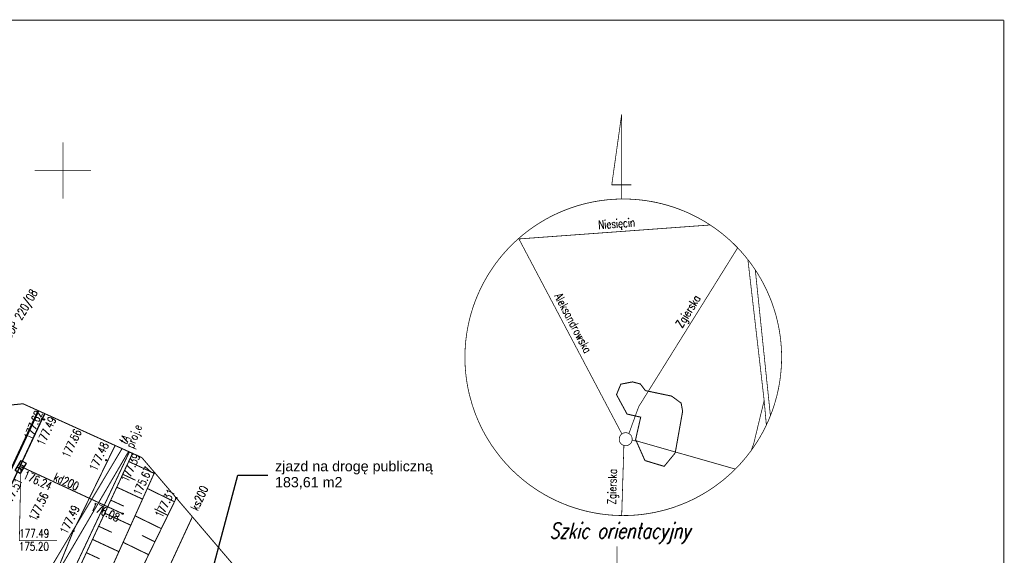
# Model space of a CAD drawing. Header units: metres. Extents: x 964 to 7125, y -212 to 9570.
# Tile 113 of 185: x 1903 to 1990, y 300 to 347. Entities that reach past the tile are written whole.
import ezdxf
from ezdxf.enums import TextEntityAlignment as Align

# ---------------------------------------------------------------- set-up
doc = ezdxf.new("R2010")
doc.units = ezdxf.units.M
for name, pattern in [('1', [1.5, 1, -0.5]), ('1053', [2, 1.5, -0.5]), ('1056', [1.5, 1, -0.5]), ('1059', [0]), ('1163', [2.5, 2, -0.5]), ('2217', [2, 1.5, -0.5]), ('2218', [1, 0.5, -0.5]), ('3820', [1.75, 1.25, -0.5]), ('3901', [0])]:
    doc.linetypes.add(name, pattern=pattern)
for name, color, linetype in [('Budowlane - Opisy', 7, 'Continuous'), ('Dzialki', 7, 'Continuous'), ('Kontury', 7, 'Continuous'), ('OT_Komunikacja', 7, 'Continuous'), ('OT_Rzedna', 7, 'Continuous'), ('OTK_L_0', 7, 'Continuous'), ('OTK_L_1', 7, 'Continuous'), ('OTK_L_2', 7, 'Continuous'), ('OTO_L_0', 7, 'Continuous'), ('OTR_L_1', 7, 'Continuous'), ('OTR_T_0', 7, 'Continuous'), ('P_SUEP_L_0', 7, 'Continuous'), ('P_SUTP_E_T_0', 7, 'Continuous'), ('RAMKA', 7, 'Continuous'), ('siatka_kwadratow', 7, 'Continuous'), ('skarpa', 7, 'Continuous'), ('SUK_T_1', 7, 'Continuous'), ('SUKP_E_T_0', 7, 'Continuous'), ('SUKP_L_0', 7, 'Continuous'), ('SUKR_T_0', 7, 'Continuous'), ('telefon_D', 7, 'Continuous'), ('Uzytki', 7, 'Continuous'), ('zakres_poprawny', 7, 'Continuous')]:
    doc.layers.add(name, color=color, linetype=linetype)
doc.layers.add('PODKŁAD MAPA', color=7, linetype='Continuous', lineweight=9)
doc.styles.add('GENERATED_STYLE_1', font='arialbd.ttf', dxfattribs={"width": 0.999153})
doc.styles.add('GENERATED_STYLE_2', font='arial.ttf')
doc.styles.add('STYL_ARIAL', font='simplex', dxfattribs={"width": 0.75, "oblique": 0.1})
doc.dimstyles.new('GENERATED_STYLE__61', dxfattribs={"dimtxt": 10, "dimasz": 9.5, "dimexe": 0.18, "dimexo": 0, "dimgap": 0.09, "dimtad": 0, "dimdec": 1, "dimzin": 0, "dimdsep": 46, "dimtxsty": 'GENERATED_STYLE_1', "dimblk": 'ARROWHEAD_1', "dimblk1": 'ARROWHEAD_1', "dimblk2": 'ARROWHEAD_1', "dimcen": 0.09, "dimclrd": 256, "dimclre": 256, "dimclrt": 256, "dimazin": 0, "dimtfac": 1, "dimtdec": 4, "dimtmove": 0, "dimatfit": 3, "dimfxl": 1, "dimtolj": 1, "dimtzin": 0, "dimarcsym": 0})

# ---------------------------------------------------------------- blocks, each defined once
blk = doc.blocks.new('ARROWHEAD_1')
at = {"linetype": 'Continuous'}
blk.add_line((0, 0), (-1, 0), dxfattribs=at)
blk.add_circle((0, 0), 0.25, dxfattribs=at)
blk = doc.blocks.new('OTRS')
at = {"color": 0}
blk.add_circle((0, 0), 0.05, dxfattribs=at)
blk = doc.blocks.new('SUUS05')
at = {"color": 0}
for p, q in [((-0.5, -0.25), (-0.5, 0.25)), ((-0.5, 0.25), (0.55, 0.25)), ((-0.15, 0.25), (-0.15, -0.25)), ((0.2, 0.25), (0.2, -0.25)), ((0.55, 0.25), (0.55, -0.25)), ((0.55, -0.25), (-0.5, -0.25))]:
    blk.add_line(p, q, dxfattribs=at)
blk = doc.blocks.new('MDCP 20240606')
at = {"layer": 'Dzialki', "color": 251, "true_color": 0x636466, "const_width": 0.09}
blk.add_lwpolyline([(6591992.26, 5738001.83), (6592005.8282, 5738025.0355)], dxfattribs=at)
at = {"layer": 'Kontury', "color": 251, "linetype": '2217', "true_color": 0x636466, "const_width": 0.09}
for points in [[(6592005.8283, 5738025.0354), (6592002.89, 5738020.01)], [(6592002.89, 5738020.01), (6591975.8355, 5737973.723)]]:
    blk.add_lwpolyline(points, dxfattribs=at)
at = {"layer": 'OT_Komunikacja', "color": 251, "linetype": '1059', "true_color": 0x636466, "const_width": 0.125}
for points in [[(6591983.13, 5737994.02), (6591989.69, 5738009.84), (6591998.1635, 5738027.9361)], [(6591998.1635, 5738027.9361), (6591998.17, 5738027.95)]]:
    blk.add_lwpolyline(points, dxfattribs=at)
at = {"layer": 'OTK_L_0', "color": 251, "linetype": '1053', "true_color": 0x636466, "const_width": 0.09}
for points in [[(6591998.3993, 5738028.4013), (6591998.1635, 5738027.9361)], [(6591998.1635, 5738027.9361), (6591989.69, 5738009.84)], [(6592000.9298, 5738017.9793), (6592004.6379, 5738025.5748)], [(6591995.35, 5738004.24), (6592000.9298, 5738017.9793)]]:
    blk.add_lwpolyline(points, dxfattribs=at)
at = {"layer": 'OTK_L_1', "color": 251, "true_color": 0x636466, "const_width": 0.125}
blk.add_lwpolyline([(6591998.3993, 5738028.4013), (6591998.1635, 5738027.9361)], dxfattribs=at)
at = {"layer": 'OTK_L_2', "color": 251, "linetype": '1056', "true_color": 0x636466, "const_width": 0.09}
blk.add_lwpolyline([(6591991.9508, 5738016.1183), (6591997.8191, 5738028.6642)], dxfattribs=at)
at = {"layer": 'OTO_L_0', "color": 251, "linetype": '3901', "true_color": 0x636466, "const_width": 0.175}
for points in [[(6591997.3533, 5738027.6497), (6591997.8253, 5738028.6614)], [(6591994.1818, 5738020.8533), (6591997.3533, 5738027.6497)]]:
    blk.add_lwpolyline(points, dxfattribs=at)
at = {"layer": 'OTR_L_1', "color": 251, "linetype": '3820', "true_color": 0x636466, "const_width": 0.09}
for points in [[(6592006.1816, 5738024.8754), (6591997.5248, 5738006.2173)], [(6591999.5598, 5738004.0993), (6592008.139, 5738023.1761)], [(6592008.139, 5738023.1761), (6591999.5598, 5738004.0993)], [(6592005.317, 5738023.0119), (6592006.4539, 5738022.4845)], [(6592000.8888, 5738002.0883), (6592010.0718, 5738020.9096)], [(6592004.2526, 5738020.7179), (6592005.403, 5738020.1842)], [(6592009.3209, 5738019.3706), (6592008.1345, 5738019.9494)], [(6592003.1756, 5738018.3966), (6592004.3397, 5738017.8565)], [(6592008.1723, 5738017.0165), (6592007.0228, 5738017.5773)], [(6592002.0858, 5738016.0477), (6592003.2637, 5738015.5012)]]:
    blk.add_lwpolyline(points, dxfattribs=at)
at = {"layer": 'P_SUEP_L_0', "color": 251, "linetype": '1163', "true_color": 0x636466, "const_width": 0.09}
blk.add_lwpolyline([(6591996.827, 5738005.744), (6592005.9051, 5738025.0006)], dxfattribs=at)
at = {"layer": 'RAMKA', "color": 251, "true_color": 0x636466, "const_width": 0.065}
for points in [[(6592049.6228, 5738054.9821), (6592048.744, 5738048.7334)], [(6592049.6185, 5738048.7328), (6592049.6228, 5738054.9821)], [(6592048.744, 5738048.7334), (6592049.6185, 5738048.7328)], [(6592049.6177, 5738047.4823), (6592049.6185, 5738048.7328)], [(6592049.6185, 5738048.7328), (6592050.494, 5738048.7321)], [(6592048.3585, 5738047.4024), (6592048.8478, 5738047.4429)], [(6592048.8478, 5738047.4429), (6592049.338, 5738047.4664)], [(6592049.338, 5738047.4664), (6592049.8288, 5738047.4728)], [(6592049.8288, 5738047.4728), (6592050.3195, 5738047.4619)], [(6592050.3195, 5738047.4619), (6592050.8097, 5738047.434)], [(6592050.8097, 5738047.434), (6592051.2984, 5738047.389)], [(6592044.5563, 5738046.4726), (6592045.0154, 5738046.6465)], [(6592045.0154, 5738046.6465), (6592045.4802, 5738046.8041)], [(6592045.4802, 5738046.8041), (6592045.9503, 5738046.9455)], [(6592045.9503, 5738046.9455), (6592046.4249, 5738047.0704)], [(6592046.4249, 5738047.0704), (6592046.9037, 5738047.1786)], [(6592046.9037, 5738047.1786), (6592047.3859, 5738047.2701)], [(6592047.3859, 5738047.2701), (6592047.8712, 5738047.3448)], [(6592047.8712, 5738047.3448), (6592048.3585, 5738047.4024)], [(6592051.2984, 5738047.389), (6592051.7853, 5738047.327)], [(6592051.7853, 5738047.327), (6592052.2698, 5738047.248)], [(6592052.2698, 5738047.248), (6592052.7512, 5738047.1521)], [(6592052.7512, 5738047.1521), (6592053.2289, 5738047.0395)], [(6592053.2289, 5738047.0395), (6592053.7025, 5738046.9104)], [(6592053.7025, 5738046.9104), (6592054.1713, 5738046.7648)], [(6592054.1713, 5738046.7648), (6592054.6347, 5738046.6028)], [(6592054.6347, 5738046.6028), (6592055.092, 5738046.4249)], [(6592042.7892, 5738045.6206), (6592042.8981, 5738045.6804)], [(6592042.8981, 5738045.6804), (6592043.2195, 5738045.8566)], [(6592043.2195, 5738045.8566), (6592043.3126, 5738045.9035)], [(6592043.3126, 5738045.9035), (6592043.6493, 5738046.0732)], [(6592043.6493, 5738046.0732), (6592043.6579, 5738046.0775)], [(6592043.6579, 5738046.0775), (6592044.1037, 5738046.2829)], [(6592044.1037, 5738046.2829), (6592044.5563, 5738046.4726)], [(6592055.092, 5738046.4249), (6592055.3938, 5738046.2952)], [(6592055.3938, 5738046.2952), (6592055.543, 5738046.231)], [(6592055.543, 5738046.231), (6592055.9869, 5738046.0215)], [(6592055.9869, 5738046.0215), (6592056.4233, 5738045.7968)], [(6592056.4233, 5738045.7968), (6592056.8514, 5738045.5568)], [(6592040.5085, 5738043.9246), (6592057.4813, 5738045.1642)], [(6592041.1577, 5738044.5309), (6592041.551, 5738044.8245)], [(6592041.551, 5738044.8245), (6592041.9544, 5738045.1043)], [(6592041.9544, 5738045.1043), (6592042.3673, 5738045.3698)], [(6592042.3673, 5738045.3698), (6592042.7892, 5738045.6206)], [(6592056.8514, 5738045.5568), (6592057.271, 5738045.3021)], [(6592057.271, 5738045.3021), (6592057.4813, 5738045.1642)], [(6592057.4813, 5738045.1642), (6592057.6815, 5738045.0329)], [(6592057.6815, 5738045.0329), (6592058.0823, 5738044.7495)], [(6592040.4201, 5738043.9182), (6592040.4887, 5738043.9773)], [(6592040.4887, 5738043.9773), (6592040.7748, 5738044.2238)], [(6592040.5085, 5738043.9247), (6592040.4888, 5738043.9774)], [(6592040.7748, 5738044.2238), (6592041.1577, 5738044.5309)], [(6592058.0823, 5738044.7495), (6592058.4729, 5738044.4524)], [(6592058.4729, 5738044.4524), (6592058.5886, 5738044.3579)], [(6592058.5886, 5738044.3579), (6592058.853, 5738044.1418)], [(6592058.853, 5738044.1418), (6592059.222, 5738043.818)], [(6592039.3574, 5738042.8673), (6592039.6938, 5738043.2248)], [(6592039.6938, 5738043.2248), (6592039.9972, 5738043.5254)], [(6592039.9972, 5738043.5254), (6592040.0424, 5738043.5703)], [(6592040.0424, 5738043.5703), (6592040.4029, 5738043.9034)], [(6592040.4029, 5738043.9034), (6592040.4201, 5738043.9182)], [(6592040.4201, 5738043.9181), (6592040.5085, 5738043.9246)], [(6592049.6438, 5738026.5998), (6592040.5367, 5738043.8496), (6592040.5085, 5738043.9247)], [(6592051.9909, 5738030.395), (6592059.9246, 5738043.1334)], [(6592059.222, 5738043.818), (6592059.5794, 5738043.4816)], [(6592059.5794, 5738043.4816), (6592059.9249, 5738043.133)], [(6592059.9249, 5738043.133), (6592060.258, 5738042.7725)], [(6592038.723, 5738042.1183), (6592039.0337, 5738042.4984)], [(6592039.0337, 5738042.4984), (6592039.3574, 5738042.8673)], [(6592060.258, 5738042.7725), (6592060.5784, 5738042.4005)], [(6592060.5784, 5738042.4005), (6592060.8347, 5738042.0813)], [(6592037.8733, 5738040.9164), (6592038.1425, 5738041.3268)], [(6592038.1425, 5738041.3268), (6592038.2624, 5738041.4964)], [(6592038.2624, 5738041.4964), (6592038.4259, 5738041.7276)], [(6592038.4259, 5738041.7276), (6592038.6591, 5738042.0342)], [(6592038.6591, 5738042.0342), (6592038.723, 5738042.1183)], [(6592062.2778, 5738029.5686), (6592062.2778, 5738029.5686), (6592060.8347, 5738042.0814)], [(6592060.8347, 5738042.0813), (6592060.8857, 5738042.0178)], [(6592060.8857, 5738042.0178), (6592061.1792, 5738041.6244)], [(6592061.1792, 5738041.6244), (6592061.4589, 5738041.221)], [(6592037.3787, 5738040.0685), (6592037.6185, 5738040.4968)], [(6592037.6185, 5738040.4968), (6592037.8733, 5738040.9164)], [(6592061.4589, 5738041.221), (6592061.4904, 5738041.1721)], [(6592061.4904, 5738041.1721), (6592061.5008, 5738041.1558)], [(6592061.4904, 5738041.1721), (6592062.8334, 5738028.2217)], [(6592061.5008, 5738041.1558), (6592061.7244, 5738040.8081)], [(6592061.7244, 5738040.8081), (6592061.9753, 5738040.3863)], [(6592036.9444, 5738039.1883), (6592037.1538, 5738039.6323)], [(6592037.1538, 5738039.6323), (6592037.3787, 5738040.0685)], [(6592061.9753, 5738040.3863), (6592062.2113, 5738039.9559)], [(6592062.2113, 5738039.9559), (6592062.4322, 5738039.5175)], [(6592036.5725, 5738038.2799), (6592036.7505, 5738038.7374)], [(6592036.7505, 5738038.7374), (6592036.9444, 5738039.1883)], [(6592062.4322, 5738039.5175), (6592062.6375, 5738039.0718)], [(6592062.6375, 5738039.0718), (6592062.8273, 5738038.619)], [(6592036.265, 5738037.3478), (6592036.4107, 5738037.8165)], [(6592036.4107, 5738037.8165), (6592036.5725, 5738038.2799)], [(6592062.8273, 5738038.619), (6592063.0012, 5738038.16)], [(6592063.0012, 5738038.16), (6592063.1588, 5738037.6951)], [(6592036.1358, 5738036.8743), (6592036.265, 5738037.3478)], [(6592063.1588, 5738037.6951), (6592063.3002, 5738037.2251)], [(6592063.3002, 5738037.2251), (6592063.4252, 5738036.7504)], [(6592035.9274, 5738035.9151), (6592036.0233, 5738036.3965)], [(6592036.0233, 5738036.3965), (6592036.1358, 5738036.8743)], [(6592063.4252, 5738036.7504), (6592063.5334, 5738036.2716)], [(6592063.5334, 5738036.2716), (6592063.6248, 5738035.7894)], [(6592035.8001, 5738035.0516), (6592035.8484, 5738035.4306)], [(6592035.8484, 5738035.4306), (6592035.9274, 5738035.9151)], [(6592063.6248, 5738035.7894), (6592063.6994, 5738035.3043)], [(6592063.6994, 5738035.3043), (6592063.757, 5738034.8168)], [(6592035.7134, 5738033.9649), (6592035.7414, 5738034.4549)], [(6592035.7414, 5738034.4549), (6592035.7864, 5738034.9438)], [(6592035.7864, 5738034.9438), (6592035.8001, 5738035.0516)], [(6592063.757, 5738034.8168), (6592063.7883, 5738034.4391)], [(6592063.7883, 5738034.4391), (6592063.7975, 5738034.3276)], [(6592063.7975, 5738034.3276), (6592063.821, 5738033.8374)], [(6592035.7027, 5738033.4741), (6592035.7055, 5738033.6043)], [(6592035.709, 5738032.9834), (6592035.7027, 5738033.4741)], [(6592035.7055, 5738033.6043), (6592035.7134, 5738033.9649)], [(6592063.821, 5738033.8374), (6592063.8274, 5738033.3465)], [(6592035.7324, 5738032.493), (6592035.709, 5738032.9834)], [(6592063.8165, 5738032.8558), (6592063.7887, 5738032.3658)], [(6592063.8274, 5738033.3465), (6592063.8165, 5738032.8558)], [(6592035.773, 5738032.0039), (6592035.7324, 5738032.493)], [(6592035.8307, 5738031.5164), (6592035.773, 5738032.0039)], [(6592063.7437, 5738031.877), (6592063.6817, 5738031.39)], [(6592063.7887, 5738032.3658), (6592063.7437, 5738031.877)], [(6592035.9053, 5738031.0313), (6592035.8307, 5738031.5164)], [(6592035.9967, 5738030.549), (6592035.9053, 5738031.0313)], [(6592063.6027, 5738030.9056), (6592063.5068, 5738030.4241)], [(6592063.6817, 5738031.39), (6592063.6027, 5738030.9056)], [(6592036.1049, 5738030.0703), (6592035.9967, 5738030.549)], [(6592036.128, 5738029.9884), (6592036.1049, 5738030.0703)], [(6592036.3712, 5738029.1255), (6592036.128, 5738029.9884)], [(6592050.8372, 5738028.1981), (6592051.1383, 5738029.026), (6592051.9909, 5738030.395)], [(6592063.3943, 5738029.9464), (6592063.265, 5738029.4729)], [(6592063.5068, 5738030.4241), (6592063.3943, 5738029.9464)], [(6592036.5289, 5738028.6608), (6592036.3712, 5738029.1255)], [(6592061.126, 5738025.1239), (6592061.3518, 5738025.7425), (6592062.2778, 5738029.5686)], [(6592062.4737, 5738027.3951), (6592062.2778, 5738029.5686)], [(6592063.265, 5738029.4729), (6592063.1194, 5738029.0041)], [(6592036.7028, 5738028.2016), (6592036.5289, 5738028.6608)], [(6592036.8583, 5738027.8305), (6592036.7028, 5738028.2016)], [(6592050.2672, 5738026.6307), (6592050.8372, 5738028.1981)], [(6592062.8334, 5738028.2217), (6592062.7795, 5738028.0833)], [(6592062.9575, 5738028.5408), (6592062.8334, 5738028.2217)], [(6592063.1194, 5738029.0041), (6592062.9575, 5738028.5408)], [(6592036.8924, 5738027.749), (6592036.8583, 5738027.8305)], [(6592037.0979, 5738027.3031), (6592036.8924, 5738027.749)], [(6592062.4737, 5738027.3951), (6592062.3762, 5738027.1885)], [(6592062.5857, 5738027.6324), (6592062.4737, 5738027.3951)], [(6592062.7795, 5738028.0833), (6592062.5857, 5738027.6324)], [(6592037.3188, 5738026.8648), (6592037.0979, 5738027.3031)], [(6592037.5548, 5738026.4344), (6592037.3188, 5738026.8648)], [(6592049.5443, 5738025.7495), (6592049.4578, 5738025.8817), (6592049.4101, 5738026.0324), (6592049.4048, 5738026.1903), (6592049.4424, 5738026.3437), (6592049.5199, 5738026.4814), (6592049.6318, 5738026.593), (6592049.6438, 5738026.5998)], [(6592050.2672, 5738026.6307), (6592050.3636, 5738026.5674), (6592050.4673, 5738026.4482), (6592050.535, 5738026.3055), (6592050.5617, 5738026.1497), (6592050.5455, 5738025.9926), (6592050.4874, 5738025.8457), (6592050.3918, 5738025.7198), (6592050.2658, 5738025.6245), (6592050.1188, 5738025.5667), (6592049.9616, 5738025.5506), (6592049.8059, 5738025.5776), (6592049.6633, 5738025.6456), (6592049.5443, 5738025.7495)], [(6592049.6438, 5738026.5998), (6592049.7695, 5738026.6703), (6592049.9231, 5738026.7076), (6592050.081, 5738026.7021), (6592050.2315, 5738026.6542), (6592050.2672, 5738026.6307)], [(6592062.1514, 5738026.7521), (6592061.9114, 5738026.3239)], [(6592062.3762, 5738027.1885), (6592062.1514, 5738026.7521)], [(6592037.8057, 5738026.0125), (6592037.5548, 5738026.4344)], [(6592038.0712, 5738025.5996), (6592037.8057, 5738026.0125)], [(6592038.3508, 5738025.1964), (6592038.0712, 5738025.5996)], [(6592049.6265, 5738019.3496), (6592049.8213, 5738025.5703)], [(6592050.9188, 5738025.9745), (6592050.5544, 5738026.0153)], [(6592054.3935, 5738024.995), (6592050.9902, 5738025.9666), (6592050.9188, 5738025.9745)], [(6592061.6568, 5738025.9043), (6592061.3875, 5738025.4939)], [(6592061.6805, 5738025.9434), (6592061.6568, 5738025.9043)], [(6592061.9114, 5738026.3239), (6592061.6805, 5738025.9434)], [(6592038.6444, 5738024.803), (6592038.3508, 5738025.1964)], [(6592038.9517, 5738024.4201), (6592038.6444, 5738024.803)], [(6592059.7151, 5738023.4758), (6592054.3935, 5738024.995)], [(6592060.807, 5738024.7024), (6592060.5684, 5738024.4104)], [(6592061.1042, 5738025.093), (6592060.807, 5738024.7024)], [(6592061.126, 5738025.1239), (6592061.1042, 5738025.093)], [(6592061.3875, 5738025.4939), (6592061.126, 5738025.1239)], [(6592039.2719, 5738024.0483), (6592038.9517, 5738024.4201)], [(6592039.605, 5738023.6878), (6592039.2719, 5738024.0483)], [(6592060.1727, 5738023.9534), (6592059.8363, 5738023.5959)], [(6592060.4964, 5738024.3224), (6592060.1727, 5738023.9534)], [(6592060.5684, 5738024.4104), (6592060.4964, 5738024.3224)], [(6592039.9505, 5738023.339), (6592039.605, 5738023.6878)], [(6592040.308, 5738023.0026), (6592039.9505, 5738023.339)], [(6592040.677, 5738022.679), (6592040.308, 5738023.0026)], [(6592059.4877, 5738023.2504), (6592059.1272, 5738022.9173)], [(6592059.7151, 5738023.4758), (6592059.4877, 5738023.2504)], [(6592059.8363, 5738023.5959), (6592059.7151, 5738023.4758)], [(6592041.057, 5738022.3684), (6592040.677, 5738022.679)], [(6592041.4478, 5738022.0711), (6592041.057, 5738022.3684)], [(6592041.8485, 5738021.7878), (6592041.4478, 5738022.0711)], [(6592058.3724, 5738022.2898), (6592057.979, 5738021.9961)], [(6592058.391, 5738022.3047), (6592058.3724, 5738022.2898)], [(6592058.4315, 5738022.3371), (6592058.391, 5738022.3047)], [(6592058.7553, 5738022.5969), (6592058.4315, 5738022.3371)], [(6592059.1272, 5738022.9173), (6592058.7553, 5738022.5969)], [(6592042.259, 5738021.5186), (6592041.8485, 5738021.7878)], [(6592042.6785, 5738021.2639), (6592042.259, 5738021.5186)], [(6592042.9472, 5738021.1134), (6592042.6785, 5738021.2639)], [(6592056.7409, 5738021.2001), (6592056.3105, 5738020.964)], [(6592057.1628, 5738021.451), (6592056.7409, 5738021.2001)], [(6592057.5757, 5738021.7164), (6592057.1628, 5738021.451)], [(6592057.979, 5738021.9961), (6592057.5757, 5738021.7164)], [(6592043.1068, 5738021.024), (6592042.9472, 5738021.1134)], [(6592043.5432, 5738020.7991), (6592043.1068, 5738021.024)], [(6592043.987, 5738020.5898), (6592043.5432, 5738020.7991)], [(6592044.0371, 5738020.5682), (6592043.987, 5738020.5898)], [(6592044.438, 5738020.3959), (6592044.0371, 5738020.5682)], [(6592044.8954, 5738020.2179), (6592044.438, 5738020.3959)], [(6592054.9737, 5738020.348), (6592054.5295, 5738020.1799)], [(6592055.4264, 5738020.5378), (6592054.9737, 5738020.348)], [(6592055.4807, 5738020.5628), (6592055.4264, 5738020.5378)], [(6592055.8722, 5738020.7433), (6592055.4807, 5738020.5628)], [(6592056.3105, 5738020.964), (6592055.8722, 5738020.7433)], [(6592045.3588, 5738020.056), (6592044.8954, 5738020.2179)], [(6592045.8275, 5738019.9104), (6592045.3588, 5738020.056)], [(6592046.3012, 5738019.7811), (6592045.8275, 5738019.9104)], [(6592046.7789, 5738019.6685), (6592046.3012, 5738019.7811)], [(6592047.2603, 5738019.5728), (6592046.7789, 5738019.6685)], [(6592047.7448, 5738019.4938), (6592047.2603, 5738019.5728)], [(6592048.2317, 5738019.4316), (6592047.7448, 5738019.4938)], [(6592051.6589, 5738019.476), (6592051.1714, 5738019.4184)], [(6592052.144, 5738019.5505), (6592051.6589, 5738019.476)], [(6592052.6263, 5738019.642), (6592052.144, 5738019.5505)], [(6592053.105, 5738019.7503), (6592052.6263, 5738019.642)], [(6592053.5798, 5738019.8751), (6592053.105, 5738019.7503)], [(6592054.0498, 5738020.0165), (6592053.5798, 5738019.8751)], [(6592054.5147, 5738020.1743), (6592054.0498, 5738020.0165)], [(6592054.5295, 5738020.1799), (6592054.5147, 5738020.1743)], [(6592048.6131, 5738019.3965), (6592048.2317, 5738019.4316)], [(6592048.7204, 5738019.3866), (6592048.6131, 5738019.3965)], [(6592049.2105, 5738019.3588), (6592048.7204, 5738019.3866)], [(6592049.6265, 5738019.3497), (6592049.2105, 5738019.3588)], [(6592049.7012, 5738019.348), (6592049.6265, 5738019.3497)], [(6592050.192, 5738019.3544), (6592049.7012, 5738019.348)], [(6592050.6823, 5738019.3778), (6592050.192, 5738019.3544)], [(6592051.1714, 5738019.4184), (6592050.6823, 5738019.3778)], [(6592049.2097, 5738016.6145), (6592049.2097, 5738014.2467)]]:
    blk.add_lwpolyline(points, dxfattribs=at)
at = {"layer": 'siatka_kwadratow', "color": 7, "const_width": 0.09}
for points in [[(6592083.56, 5738063.3595), (6591935.06, 5738063.3595)], [(6592083.56, 5737853.3595), (6592083.56, 5738063.3595)]]:
    blk.add_lwpolyline(points, dxfattribs=at)
at = {"layer": 'siatka_kwadratow', "color": 251, "true_color": 0x636466, "const_width": 0.065}
for points in [[(6592000, 5738047.5), (6592000, 5738052.5)], [(6591997.5, 5738050), (6592002.5, 5738050)]]:
    blk.add_lwpolyline(points, dxfattribs=at)
at = {"layer": 'skarpa', "color": 251, "true_color": 0x636466, "const_width": 0.09}
for points in [[(6592005.8445, 5738024.1488), (6592008.1048, 5738023.1001)], [(6592004.7864, 5738021.8683), (6592007.0736, 5738020.8071)], [(6592009.9089, 5738020.5758), (6592007.4985, 5738021.7518)], [(6592003.7157, 5738019.5607), (6592006.0302, 5738018.4869)], [(6592008.742, 5738018.1842), (6592006.4065, 5738019.3238)], [(6592002.6323, 5738017.2256), (6592004.9743, 5738016.139)], [(6592007.6115, 5738015.867), (6592005.3485, 5738016.9711)]]:
    blk.add_lwpolyline(points, dxfattribs=at)
at = {"layer": 'SUKP_L_0', "color": 251, "true_color": 0x636466, "const_width": 0.09}
for points in [[(6591996.27, 5738023.69), (6591996.44, 5738023.62)], [(6591996.44, 5738023.62), (6592005.31, 5738019.51)], [(6592011.4997, 5738019.2351), (6592003.235, 5738001.37)]]:
    blk.add_lwpolyline(points, dxfattribs=at)
at = {"layer": 'SUKR_T_0', "color": 251, "true_color": 0x636466, "const_width": 0.065}
blk.add_lwpolyline([(6591996.27, 5738023.69), (6591996.1318, 5738017.1175), (6591999.4865, 5738017.1175)], dxfattribs=at)
at = {"layer": 'telefon_D', "color": 251, "true_color": 0x636466, "const_width": 0.09}
blk.add_lwpolyline([(6592005.2559, 5738025.2947), (6591974.5844, 5737974.0781)], dxfattribs=at)
at = {"layer": 'Uzytki', "color": 251, "linetype": '2218', "true_color": 0x636466, "const_width": 0.09}
for points in [[(6592005.8283, 5738025.0354), (6592002.89, 5738020.01)], [(6592002.89, 5738020.01), (6591975.8355, 5737973.723)]]:
    blk.add_lwpolyline(points, dxfattribs=at)
at = {"layer": 'zakres_poprawny', "color": 251, "linetype": '1', "true_color": 0x636466, "const_width": 0.09}
for points in [[(6592054.3934, 5738024.995), (6592055.0365, 5738028.6099), (6592054.9043, 5738029.3398), (6592054.0629, 5738029.9592), (6592051.9909, 5738030.395), (6592051.7284, 5738030.4502), (6592051.2855, 5738031.039), (6592050.5852, 5738031.2232), (6592049.5475, 5738031.0203), (6592049.1655, 5738030.0895), (6592050.0996, 5738028.368), (6592050.8372, 5738028.1981), (6592051.3144, 5738028.0882), (6592050.861, 5738026.1047), (6592050.9187, 5738025.9746), (6592051.6908, 5738024.2352), (6592053.3973, 5738023.7187), (6592054.3781, 5738024.9089)], [(6591998.3993, 5738028.4013), (6591996.46, 5738029.28), (6591966.31, 5738026.19), (6591956.75, 5738009.41), (6591972.57, 5737974.65), (6591989.76, 5737969.77), (6591982.85, 5737945.44), (6592001.21, 5737899.93), (6592024.23, 5737894.9), (6592058.8365, 5737922.2224)], [(6592058.8365, 5737922.2224), (6592062.95, 5737925.47), (6592076.74, 5737982.07), (6592077.79, 5737993.35), (6592067.13, 5738000.4), (6592016.74, 5738013.09), (6592007.01, 5738024.5), (6591998.3993, 5738028.4013)], [(6592054.3781, 5738024.9089), (6592054.3934, 5738024.995)]]:
    blk.add_lwpolyline(points, dxfattribs=at)
at = {"layer": 'OT_Rzedna', "color": 251, "true_color": 0x636466}
for p in [(6591998.17, 5738027.95), (6591998.32, 5738027.88), (6592001.06, 5738026.09), (6592006.19, 5738024.83), (6592003.85, 5738024.27), (6592008.1, 5738023.13), (6592010.07, 5738020.91)]:
    blk.add_blockref('OTRS', p, dxfattribs=at)
at = {"layer": 'OTR_T_0', "color": 251, "true_color": 0x636466}
for p in [(6591997.7848, 5738019.2193), (6592000.9298, 5738017.9793)]:
    blk.add_blockref('OTRS', p, dxfattribs=at)
at = {"layer": 'SUK_T_1', "color": 251, "true_color": 0x636466, "rotation": 239.5823}
blk.add_blockref('SUUS05', (6591996.27, 5738023.69), dxfattribs=at)
at = {"layer": 'SUKR_T_0', "color": 251, "true_color": 0x636466}
for p in [(6591996.44, 5738023.62), (6592005.31, 5738019.51)]:
    blk.add_blockref('OTRS', p, dxfattribs=at)
at = {"layer": 'OT_Rzedna', "color": 251, "true_color": 0x636466, "style": 'STYL_ARIAL', "width": 0.75}
for s, rotation, p in [('177.62', 67.4779, (6591998.4284, 5738028.3784)), ('177.48', 64.9087, (6592004.3072, 5738025.5414)), ('177.39', 64.9087, (6592007.1052, 5738024.5558)), ('175.67', 65.7857, (6592008.1921, 5738023.3704))]:
    blk.add_text(s, height=0.75, rotation=rotation, dxfattribs=at).set_placement(p, align=Align.BOTTOM_RIGHT)
for s, rotation, p in [('177.49', 64.9087, (6591998.766, 5738028.2129)), ('177.31', 63.9922, (6592009.3148, 5738021.801))]:
    blk.add_text(s, height=0.75, rotation=rotation, dxfattribs=at).set_placement(p, align=Align.TOP_RIGHT)
blk.add_text('177.56', height=0.75, rotation=64.9087, dxfattribs=at).set_placement((6592001.3475, 5738026.9543), align=Align.MIDDLE_RIGHT)
at = {"layer": 'OTR_T_0', "color": 251, "true_color": 0x636466, "style": 'STYL_ARIAL', "width": 0.75}
for s, rotation, p in [('177.51', 63.1237, (6591994.5947, 5738020.4121)), ('177.56', 64.341, (6591996.9216, 5738019.1053)), ('177.49', 64.087, (6591999.6894, 5738017.9629))]:
    blk.add_text(s, height=0.75, rotation=rotation, dxfattribs=at).set_placement(p, align=Align.TOP_LEFT)
at = {"layer": 'P_SUEP_L_0', "color": 251, "true_color": 0x636466, "style": 'STYL_ARIAL', "width": 0.75}
blk.add_text('proj.e', height=0.75, rotation=68.3498, dxfattribs=at).set_placement((6592005.5514, 5738025.5355), align=Align.TOP_LEFT)
at = {"layer": 'P_SUTP_E_T_0', "color": 251, "true_color": 0x636466, "style": 'STYL_ARIAL', "width": 0.75}
blk.add_text('t światłowodowa ZUDP 220/08', height=0.75, rotation=59.6767, dxfattribs=at).set_placement((6591991.2615, 5738029.4918), align=Align.TOP_LEFT)
at = {"layer": 'RAMKA', "color": 251, "true_color": 0x636466, "style": 'STYL_ARIAL', "width": 0.75}
for s, rotation, p in [('Niesięcin', 4.1771, (6592047.5888, 5738044.5752)), ('Aleksandrowska', 297.832, (6592043.4275, 5738038.7549)), ('Zgierska', 58.0847, (6592055.1877, 5738035.8498)), ('Zgierska', 88.2063, (6592049.3259, 5738020.3218))]:
    blk.add_text(s, height=0.75, rotation=rotation, dxfattribs=at).set_placement(p, align=Align.BOTTOM_LEFT)
at = {"layer": 'RAMKA', "color": 251, "true_color": 0x636466, "style": 'STYL_ARIAL', "oblique": 15, "width": 0.75}
blk.add_text('Szkic orientacyjny', height=1.375, dxfattribs=at).set_placement((6592049.4559, 5738016.9111), align=Align.BOTTOM_CENTER)
at = {"layer": 'SUKP_E_T_0', "color": 251, "true_color": 0x636466, "style": 'STYL_ARIAL', "width": 0.75}
for s, rotation, p in [('kd200', 335.4099, (6592000.3074, 5738022.3718)), ('ks200', 65.475, (6592012.1142, 5738020.8976))]:
    blk.add_text(s, height=0.75, rotation=rotation, dxfattribs=at).set_placement(p, align=Align.MIDDLE_CENTER)
at = {"layer": 'SUKR_T_0', "color": 251, "true_color": 0x636466, "style": 'STYL_ARIAL', "width": 0.75}
blk.add_text('176.24', height=0.75, rotation=335.2743, dxfattribs=at).set_placement((6591996.5568, 5738023.0198), align=Align.MIDDLE_LEFT)
blk.add_text('176.08', height=0.75, rotation=335.3936, dxfattribs=at).set_placement((6592004.9806, 5738019.113), align=Align.MIDDLE_RIGHT)
blk.add_text('177.49', height=0.75, dxfattribs=at).set_placement((6591996.1318, 5738017.1592), align=Align.BOTTOM_LEFT)
blk.add_text('175.20', height=0.75, dxfattribs=at).set_placement((6591996.0987, 5738016.9787), align=Align.TOP_LEFT)
at = {"layer": 'telefon_D', "color": 251, "true_color": 0x636466, "style": 'STYL_ARIAL', "width": 0.75}
blk.add_text('tA', height=0.75, rotation=59.0844, dxfattribs=at).set_placement((6592005.4722, 5738026.1054), align=Align.MIDDLE_CENTER)

msp = doc.modelspace()

# ---------------------------------------------------------------- block references
at = {"layer": 'PODKŁAD MAPA', "linetype": 'ByBlock'}
msp.add_blockref('MDCP 20240606', (-6590093.553, -5737716.265), dxfattribs=at)

# ---------------------------------------------------------------- texts
at = {"layer": 'Budowlane - Opisy', "color": 18, "true_color": 0x000000, "insert": (1925.286, 306.675), "char_height": 0.9072, "width": 16.4316, "attachment_point": 4, "line_spacing_factor": 0.93983, "style": 'GENERATED_STYLE_2'}
msp.add_mtext('zjazd na drogę publiczną 183,61 m2', dxfattribs=at)

# ---------------------------------------------------------------- leaders
at = {"layer": 'Budowlane - Opisy', "color": 18, "lineweight": 15, "true_color": 0x000000, "annotation_type": 0, "has_hookline": 1, "hookline_direction": 0, "text_width": 13.962}
msp.add_leader([(1913.763, 275.818), (1921.972, 306.675), (1924.653, 306.675)], dimstyle='GENERATED_STYLE__61', override={"dimasz": 0.1, "dimldrblk": 'DotSmall'}, dxfattribs=at)

doc.saveas('drawing.dxf')
